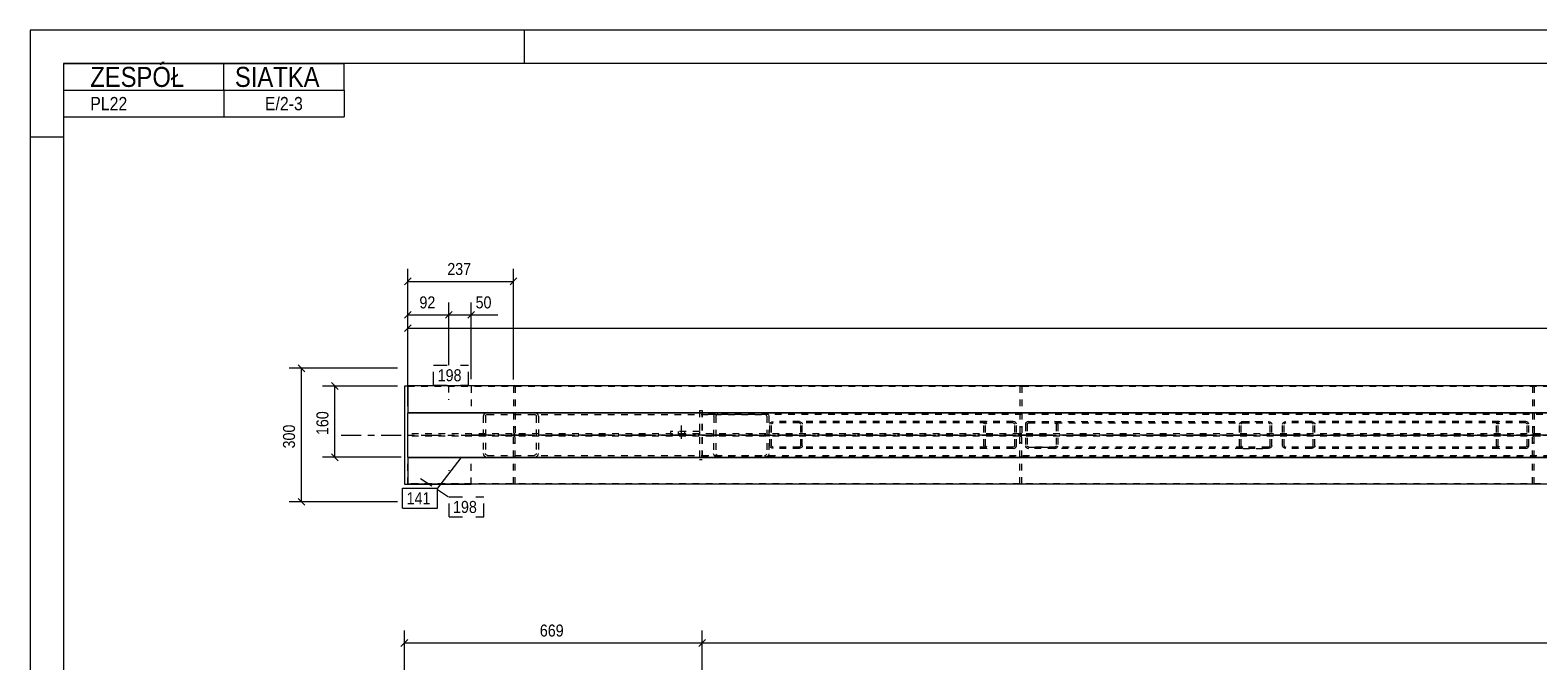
# Model space of a CAD drawing. Header units: millimetres. Extents: x 0 to 914, y 0 to 610.
# Tile 6 of 12: x 0 to 226, y 516 to 610. Entities that reach past the tile are written whole.
import ezdxf

# ---------------------------------------------------------------- set-up
doc = ezdxf.new("R2010")
doc.units = ezdxf.units.MM
for name, pattern in [('XKITLINE00', [0]), ('XKITLINE01', [4, 1, -1, 1, -1]), ('XKITLINE02', [4, 2, -2]), ('XKITLINE03', [6, 3, -1, 1, -1])]:
    doc.linetypes.add(name, pattern=pattern)
for name, color, linetype, lineweight in [('Arkusz rysunku', 3, 'Continuous', 0), ('Element', 2, 'Continuous', 0), ('Inny typ obiektu', 7, 'Continuous', 0), ('Wymiar', 4, 'Continuous', 0), ('Znak elementu', 2, 'Continuous', 0), ('Śruba', 3, 'Continuous', 0)]:
    doc.layers.add(name, color=color, linetype=linetype, lineweight=lineweight)
doc.styles.add('ARIAL', font='ARIAL.TTF')

msp = doc.modelspace()

# ---------------------------------------------------------------- linework, layer by layer
at = {"layer": 'Arkusz rysunku', "linetype": 'XKITLINE00', "lineweight": 0}
for p, q in [((914, 610), (0, 610)), ((0, 610), (0, 0)), ((74, 605), (74, 610)), ((909, 605), (5, 605)), ((5, 605), (5, 5)), ((5, 594), (0, 594))]:
    msp.add_line(p, q, dxfattribs=at)
at = {"layer": 'Element', "linetype": 'XKITLINE00', "lineweight": 0}
for p, q in [((56.56, 556.71), (56.03, 556.71)), ((56.03, 556.71), (56.03, 542.04)), ((66.03, 556.73), (56.56, 556.73)), ((56.56, 556.73), (56.56, 556.72)), ((854.16, 556.72), (56.56, 556.72)), ((56.56, 556.72), (56.56, 552.71)), ((66.03, 556.73), (66.03, 556.72)), ((56.56, 552.72), (430.5, 552.72)), ((56.56, 546.04), (56.56, 552.71)), ((430.5, 552.71), (56.56, 552.71)), ((56.56, 552.71), (56.56, 552.71)), ((68.39, 552.71), (68.39, 552.71)), ((75.56, 552.71), (75.56, 552.71)), ((109.99, 552.71), (109.99, 552.71)), ((56.56, 546.04), (429.5, 546.04)), ((56.56, 546.04), (56.56, 546.03)), ((56.56, 546.04), (56.56, 546.04)), ((56.56, 546.03), (429.5, 546.03)), ((56.56, 546.03), (56.56, 542.04)), ((56.03, 542.04), (56.56, 542.04)), ((854.16, 542.04), (56.56, 542.04)), ((56.56, 542.03), (56.56, 542.04)), ((56.56, 542.03), (66.03, 542.03)), ((66.03, 542.03), (66.03, 542.04))]:
    msp.add_line(p, q, dxfattribs=at)
at = {"layer": 'Element', "linetype": 'XKITLINE01', "lineweight": 0}
for p, q in [((56.56, 556.73), (56.56, 556.71)), ((56.56, 556.72), (56.56, 556.71)), ((56.56, 556.72), (56.56, 552.71)), ((56.56, 556.71), (56.56, 552.71)), ((56.56, 556.71), (854.16, 556.71)), ((56.56, 556.71), (66.03, 556.71)), ((66.03, 556.71), (66.03, 556.73)), ((66.03, 556.72), (66.03, 552.72)), ((72.37, 556.71), (72.37, 549.54)), ((72.37, 556.71), (72.63, 556.71)), ((72.63, 556.71), (72.63, 549.54)), ((148.21, 556.71), (148.21, 549.54)), ((148.21, 556.71), (148.47, 556.71)), ((148.47, 556.71), (148.47, 549.54)), ((224.96, 556.71), (224.96, 549.54)), ((224.96, 556.71), (225.23, 556.71)), ((225.23, 556.71), (225.23, 549.54)), ((56.56, 552.73), (66.03, 552.73)), ((56.56, 542.04), (56.56, 552.71)), ((430.5, 552.71), (56.56, 552.71)), ((56.56, 552.71), (56.56, 552.71)), ((56.56, 552.71), (56.56, 552.71)), ((56.56, 552.71), (66.03, 552.71)), ((66.03, 552.73), (66.03, 552.71)), ((66.03, 552.71), (66.03, 552.72)), ((67.89, 552.4), (67.84, 552.2)), ((67.84, 552.2), (67.84, 546.6)), ((68.17, 552.2), (68.2, 552.3)), ((68.17, 552.2), (68.17, 546.6)), ((68.2, 552.3), (68.27, 552.38)), ((68.39, 552.71), (68.25, 552.69)), ((68.27, 552.38), (68.38, 552.44)), ((68.38, 552.44), (68.5, 552.46)), ((68.5, 552.73), (68.39, 552.71)), ((68.5, 552.73), (109.97, 552.71)), ((68.5, 552.46), (109.97, 552.45)), ((72.37, 552.71), (72.63, 552.71)), ((72.63, 552.71), (72.37, 552.71)), ((75.56, 552.71), (75.46, 552.73)), ((75.46, 552.46), (75.59, 552.44)), ((75.71, 552.69), (75.56, 552.71)), ((75.59, 552.44), (75.69, 552.38)), ((75.69, 552.38), (75.76, 552.29)), ((75.76, 552.29), (75.79, 552.19)), ((75.79, 552.19), (75.79, 546.59)), ((76.12, 552.19), (76.07, 552.4)), ((76.12, 552.19), (76.12, 546.59)), ((100.22, 553.05), (100.62, 553.05)), ((100.22, 553.05), (100.22, 545.71)), ((100.62, 553.05), (100.62, 545.71)), ((100.62, 546.05), (100.62, 552.71)), ((430.5, 552.71), (100.62, 552.71)), ((430.5, 552.45), (100.62, 552.45)), ((102.35, 552.18), (102.34, 546.58)), ((102.35, 552.18), (102.4, 552.39)), ((102.7, 552.28), (102.68, 552.18)), ((102.68, 552.18), (102.68, 546.58)), ((102.78, 552.37), (102.7, 552.28)), ((102.76, 552.68), (103.01, 552.72)), ((102.88, 552.43), (102.78, 552.37)), ((103.01, 552.45), (102.88, 552.43)), ((109.97, 552.71), (109.99, 552.71)), ((110.09, 552.43), (109.97, 552.45)), ((109.99, 552.71), (110.22, 552.67)), ((110.2, 552.37), (110.09, 552.43)), ((110.27, 552.28), (110.2, 552.37)), ((110.3, 552.18), (110.27, 552.28)), ((110.3, 552.18), (110.29, 546.58)), ((110.58, 552.38), (110.63, 552.18)), ((110.63, 552.18), (110.63, 546.58)), ((110.77, 550.98), (110.81, 551.13)), ((110.77, 547.78), (110.77, 550.98)), ((110.81, 551.13), (110.92, 551.26)), ((110.92, 551.26), (111.07, 551.35)), ((111.03, 551.06), (111.02, 550.98)), ((111.02, 547.78), (111.02, 550.98)), ((111.09, 551.12), (111.03, 551.06)), ((111.07, 551.35), (111.26, 551.38)), ((111.17, 551.16), (111.09, 551.12)), ((111.26, 551.18), (111.17, 551.16)), ((147.18, 551.38), (111.26, 551.38)), ((147.18, 551.18), (111.26, 551.18)), ((115.14, 551.38), (115.32, 551.35)), ((115.23, 551.16), (115.14, 551.18)), ((115.31, 551.12), (115.23, 551.16)), ((115.36, 551.06), (115.31, 551.12)), ((115.32, 551.35), (115.48, 551.26)), ((115.38, 550.98), (115.36, 551.06)), ((115.38, 547.78), (115.38, 550.98)), ((115.48, 551.26), (115.58, 551.13)), ((115.58, 551.13), (115.62, 550.98)), ((115.62, 547.78), (115.62, 550.98)), ((142.86, 551.13), (142.82, 550.98)), ((142.82, 547.78), (142.82, 550.98)), ((142.96, 551.26), (142.86, 551.13)), ((143.12, 551.35), (142.96, 551.26)), ((143.06, 550.98), (143.08, 551.06)), ((143.06, 547.78), (143.06, 550.98)), ((143.08, 551.06), (143.13, 551.12)), ((143.3, 551.38), (143.12, 551.35)), ((143.13, 551.12), (143.21, 551.16)), ((143.21, 551.16), (143.3, 551.18)), ((147.37, 551.35), (147.18, 551.38)), ((147.18, 551.18), (147.28, 551.16)), ((147.28, 551.16), (147.35, 551.12)), ((147.35, 551.12), (147.41, 551.06)), ((147.53, 551.26), (147.37, 551.35)), ((147.41, 551.06), (147.42, 550.98)), ((147.42, 547.78), (147.42, 550.98)), ((147.63, 551.13), (147.53, 551.26)), ((147.67, 550.98), (147.63, 551.13)), ((147.67, 547.78), (147.67, 550.98)), ((148.47, 552.71), (148.21, 552.71)), ((148.47, 552.71), (148.21, 552.71)), ((149.06, 551.13), (149.02, 550.98)), ((149.02, 550.98), (149.02, 547.78)), ((149.17, 551.26), (149.06, 551.13)), ((149.32, 551.35), (149.17, 551.26)), ((149.27, 550.98), (149.28, 551.06)), ((149.27, 550.98), (149.27, 547.78)), ((149.28, 551.06), (149.34, 551.12)), ((149.51, 551.38), (149.32, 551.35)), ((149.34, 551.12), (149.42, 551.17)), ((149.42, 551.17), (149.51, 551.18)), ((149.51, 551.38), (153.39, 551.38)), ((149.51, 551.18), (181.56, 551.18)), ((149.51, 551.18), (153.39, 551.18)), ((153.39, 551.38), (185.43, 551.38)), ((153.57, 551.35), (153.39, 551.38)), ((153.39, 551.18), (153.48, 551.17)), ((153.48, 551.17), (153.56, 551.12)), ((153.56, 551.12), (153.61, 551.06)), ((153.73, 551.26), (153.57, 551.35)), ((153.61, 551.06), (153.63, 550.98)), ((153.63, 550.98), (153.63, 547.78)), ((153.83, 551.13), (153.73, 551.26)), ((153.87, 550.98), (153.83, 551.13)), ((153.87, 550.98), (153.87, 547.78)), ((181.07, 550.98), (181.11, 551.13)), ((181.07, 547.78), (181.07, 550.98)), ((181.11, 551.13), (181.21, 551.26)), ((181.21, 551.26), (181.37, 551.35)), ((181.33, 551.06), (181.31, 550.98)), ((181.31, 547.78), (181.31, 550.98)), ((181.38, 551.12), (181.33, 551.06)), ((181.37, 551.35), (181.56, 551.38)), ((181.46, 551.16), (181.38, 551.12)), ((181.56, 551.18), (181.46, 551.16)), ((181.56, 551.38), (185.43, 551.38)), ((181.56, 551.18), (185.43, 551.18)), ((185.43, 551.38), (185.62, 551.35)), ((185.53, 551.16), (185.43, 551.18)), ((185.6, 551.12), (185.53, 551.16)), ((185.66, 551.06), (185.6, 551.12)), ((185.62, 551.35), (185.78, 551.26)), ((185.68, 550.98), (185.66, 551.06)), ((185.68, 547.78), (185.68, 550.98)), ((185.78, 551.26), (185.88, 551.13)), ((185.88, 551.13), (185.92, 550.98)), ((185.92, 547.78), (185.92, 550.98)), ((187.53, 550.98), (187.56, 551.13)), ((187.53, 547.78), (187.53, 550.98)), ((187.56, 551.13), (187.67, 551.26)), ((187.67, 551.26), (187.83, 551.35)), ((187.79, 551.06), (187.77, 550.98)), ((187.77, 547.78), (187.77, 550.98)), ((187.84, 551.12), (187.79, 551.06)), ((187.83, 551.35), (188.01, 551.38)), ((187.92, 551.16), (187.84, 551.12)), ((188.01, 551.18), (187.92, 551.16)), ((223.94, 551.38), (188.01, 551.38)), ((223.94, 551.18), (188.01, 551.18)), ((191.89, 551.38), (192.08, 551.35)), ((191.98, 551.16), (191.89, 551.18)), ((192.06, 551.12), (191.98, 551.16)), ((192.11, 551.06), (192.06, 551.12)), ((192.08, 551.35), (192.23, 551.26)), ((192.13, 550.98), (192.11, 551.06)), ((192.13, 547.78), (192.13, 550.98)), ((192.23, 551.26), (192.34, 551.13)), ((192.34, 551.13), (192.38, 550.98)), ((192.38, 547.78), (192.38, 550.98)), ((219.61, 551.13), (219.57, 550.98)), ((219.57, 547.78), (219.57, 550.98)), ((219.72, 551.26), (219.61, 551.13)), ((219.87, 551.35), (219.72, 551.26)), ((219.82, 550.98), (219.84, 551.06)), ((219.82, 547.78), (219.82, 550.98)), ((219.84, 551.06), (219.89, 551.12)), ((220.06, 551.38), (219.87, 551.35)), ((219.89, 551.12), (219.97, 551.16)), ((219.97, 551.16), (220.06, 551.18)), ((224.12, 551.35), (223.94, 551.38)), ((223.94, 551.18), (224.03, 551.16)), ((224.03, 551.16), (224.11, 551.12)), ((224.11, 551.12), (224.16, 551.06)), ((224.28, 551.26), (224.12, 551.35)), ((224.16, 551.06), (224.18, 550.98)), ((224.18, 547.78), (224.18, 550.98)), ((224.38, 551.13), (224.28, 551.26)), ((224.42, 550.98), (224.38, 551.13)), ((224.42, 547.78), (224.42, 550.98)), ((225.23, 552.71), (224.96, 552.71)), ((225.23, 552.71), (224.96, 552.71)), ((854.16, 549.54), (56.56, 549.54)), ((854.16, 549.21), (56.56, 549.21)), ((72.37, 550.54), (72.63, 550.54)), ((72.63, 549.54), (72.37, 549.54)), ((72.37, 542.05), (72.37, 549.21)), ((72.37, 549.21), (72.63, 549.21)), ((72.63, 542.05), (72.63, 549.21)), ((100.22, 549.91), (95.89, 549.91)), ((95.89, 549.91), (95.89, 549.51)), ((100.22, 549.51), (95.89, 549.51)), ((100.22, 549.91), (100.22, 549.51)), ((148.47, 550.54), (148.21, 550.54)), ((148.47, 549.54), (148.21, 549.54)), ((148.21, 542.05), (148.21, 549.21)), ((148.21, 549.21), (148.47, 549.21)), ((148.47, 542.05), (148.47, 549.21)), ((225.23, 550.54), (224.96, 550.54)), ((225.23, 549.54), (224.96, 549.54)), ((224.96, 542.05), (224.96, 549.21)), ((224.96, 549.21), (225.23, 549.21)), ((225.23, 542.05), (225.23, 549.21)), ((67.84, 546.6), (67.89, 546.39)), ((68.19, 546.49), (68.17, 546.6)), ((68.27, 546.41), (68.19, 546.49)), ((68.37, 546.35), (68.27, 546.41)), ((68.5, 546.33), (68.37, 546.35)), ((72.37, 548.21), (72.63, 548.21)), ((75.58, 546.35), (75.46, 546.33)), ((75.69, 546.4), (75.58, 546.35)), ((75.76, 546.49), (75.69, 546.4)), ((75.79, 546.59), (75.76, 546.49)), ((76.07, 546.39), (76.12, 546.59)), ((102.4, 546.38), (102.34, 546.58)), ((102.68, 546.58), (102.7, 546.48)), ((102.7, 546.48), (102.77, 546.39)), ((102.77, 546.39), (102.88, 546.34)), ((102.88, 546.34), (103.01, 546.32)), ((109.96, 546.31), (110.09, 546.33)), ((110.09, 546.33), (110.2, 546.39)), ((110.2, 546.39), (110.27, 546.48)), ((110.27, 546.48), (110.29, 546.58)), ((110.63, 546.58), (110.58, 546.38)), ((110.81, 547.63), (110.77, 547.78)), ((110.92, 547.5), (110.81, 547.63)), ((111.07, 547.41), (110.92, 547.5)), ((111.02, 547.78), (111.03, 547.7)), ((111.03, 547.7), (111.09, 547.64)), ((111.26, 547.38), (111.07, 547.41)), ((111.09, 547.64), (111.17, 547.6)), ((111.17, 547.6), (111.26, 547.58)), ((147.18, 547.58), (111.26, 547.58)), ((147.18, 547.38), (111.26, 547.38)), ((115.14, 547.58), (115.23, 547.6)), ((115.32, 547.41), (115.14, 547.38)), ((115.23, 547.6), (115.31, 547.64)), ((115.31, 547.64), (115.36, 547.7)), ((115.48, 547.5), (115.32, 547.41)), ((115.36, 547.7), (115.38, 547.78)), ((115.58, 547.63), (115.48, 547.5)), ((115.62, 547.78), (115.58, 547.63)), ((142.82, 547.78), (142.86, 547.63)), ((142.86, 547.63), (142.96, 547.5)), ((142.96, 547.5), (143.12, 547.41)), ((143.08, 547.7), (143.06, 547.78)), ((143.13, 547.64), (143.08, 547.7)), ((143.12, 547.41), (143.3, 547.38)), ((143.21, 547.6), (143.13, 547.64)), ((143.3, 547.58), (143.21, 547.6)), ((147.28, 547.6), (147.18, 547.58)), ((147.18, 547.38), (147.37, 547.41)), ((147.35, 547.64), (147.28, 547.6)), ((147.41, 547.7), (147.35, 547.64)), ((147.37, 547.41), (147.53, 547.5)), ((147.42, 547.78), (147.41, 547.7)), ((147.53, 547.5), (147.63, 547.63)), ((147.63, 547.63), (147.67, 547.78)), ((148.47, 548.21), (148.21, 548.21)), ((149.02, 547.78), (149.06, 547.63)), ((149.06, 547.63), (149.17, 547.5)), ((149.17, 547.5), (149.32, 547.41)), ((149.28, 547.7), (149.27, 547.78)), ((149.34, 547.64), (149.28, 547.7)), ((149.32, 547.41), (149.51, 547.38)), ((149.42, 547.6), (149.34, 547.64)), ((149.51, 547.58), (149.42, 547.6)), ((181.56, 547.58), (149.51, 547.58)), ((149.51, 547.58), (153.39, 547.58)), ((153.39, 547.38), (149.51, 547.38)), ((153.48, 547.6), (153.39, 547.58)), ((153.39, 547.38), (153.57, 547.41)), ((185.43, 547.38), (153.39, 547.38)), ((153.56, 547.64), (153.48, 547.6)), ((153.61, 547.7), (153.56, 547.64)), ((153.57, 547.41), (153.73, 547.5)), ((153.63, 547.78), (153.61, 547.7)), ((153.73, 547.5), (153.83, 547.63)), ((153.83, 547.63), (153.87, 547.78)), ((181.11, 547.63), (181.07, 547.78)), ((181.21, 547.5), (181.11, 547.63)), ((181.37, 547.41), (181.21, 547.5)), ((181.31, 547.78), (181.33, 547.7)), ((181.33, 547.7), (181.38, 547.64)), ((181.56, 547.38), (181.37, 547.41)), ((181.38, 547.64), (181.46, 547.6)), ((181.46, 547.6), (181.56, 547.58)), ((185.43, 547.58), (181.56, 547.58)), ((181.56, 547.38), (185.43, 547.38)), ((185.43, 547.58), (185.53, 547.6)), ((185.62, 547.41), (185.43, 547.38)), ((185.53, 547.6), (185.6, 547.64)), ((185.6, 547.64), (185.66, 547.7)), ((185.78, 547.5), (185.62, 547.41)), ((185.66, 547.7), (185.68, 547.78)), ((185.88, 547.63), (185.78, 547.5)), ((185.92, 547.78), (185.88, 547.63)), ((187.56, 547.63), (187.53, 547.78)), ((187.67, 547.5), (187.56, 547.63)), ((187.83, 547.41), (187.67, 547.5)), ((187.77, 547.78), (187.79, 547.7)), ((187.79, 547.7), (187.84, 547.64)), ((188.01, 547.38), (187.83, 547.41)), ((187.84, 547.64), (187.92, 547.6)), ((187.92, 547.6), (188.01, 547.58)), ((223.94, 547.58), (188.01, 547.58)), ((223.94, 547.38), (188.01, 547.38)), ((191.89, 547.58), (191.98, 547.6)), ((192.08, 547.41), (191.89, 547.38)), ((191.98, 547.6), (192.06, 547.64)), ((192.06, 547.64), (192.11, 547.7)), ((192.23, 547.5), (192.08, 547.41)), ((192.11, 547.7), (192.13, 547.78)), ((192.34, 547.63), (192.23, 547.5)), ((192.38, 547.78), (192.34, 547.63)), ((219.57, 547.78), (219.61, 547.63)), ((219.61, 547.63), (219.72, 547.5)), ((219.72, 547.5), (219.87, 547.41)), ((219.84, 547.7), (219.82, 547.78)), ((219.89, 547.64), (219.84, 547.7)), ((219.87, 547.41), (220.06, 547.38)), ((219.97, 547.6), (219.89, 547.64)), ((220.06, 547.58), (219.97, 547.6)), ((224.03, 547.6), (223.94, 547.58)), ((223.94, 547.38), (224.12, 547.41)), ((224.11, 547.64), (224.03, 547.6)), ((224.16, 547.7), (224.11, 547.64)), ((224.12, 547.41), (224.28, 547.5)), ((224.18, 547.78), (224.16, 547.7)), ((224.28, 547.5), (224.38, 547.63)), ((224.38, 547.63), (224.42, 547.78)), ((225.23, 548.21), (224.96, 548.21)), ((56.56, 546.05), (66.03, 546.05)), ((56.56, 546.05), (56.56, 542.04)), ((56.56, 546.04), (429.5, 546.04)), ((56.56, 546.04), (56.56, 546.04)), ((56.56, 546.04), (56.56, 546.04)), ((56.56, 546.02), (66.03, 546.02)), ((66.03, 542.04), (66.03, 546.05)), ((68.25, 546.1), (68.5, 546.06)), ((68.5, 546.33), (109.96, 546.31)), ((68.5, 546.06), (109.96, 546.05)), ((72.37, 546.04), (72.63, 546.04)), ((72.63, 546.04), (72.37, 546.04)), ((75.46, 546.06), (75.71, 546.1)), ((100.22, 545.71), (100.62, 545.71)), ((100.62, 546.31), (429.5, 546.31)), ((429.5, 546.05), (100.62, 546.05)), ((103.01, 546.05), (102.75, 546.09)), ((110.22, 546.09), (109.96, 546.05)), ((148.47, 546.04), (148.21, 546.04)), ((148.47, 546.04), (148.21, 546.04)), ((225.23, 546.04), (224.96, 546.04)), ((225.23, 546.04), (224.96, 546.04)), ((854.16, 542.05), (56.56, 542.05)), ((56.56, 542.05), (56.56, 542.04)), ((66.03, 542.05), (56.56, 542.05)), ((56.56, 542.05), (56.56, 542.03)), ((66.03, 542.05), (66.03, 542.03)), ((72.37, 542.05), (72.63, 542.05)), ((148.21, 542.05), (148.47, 542.05)), ((224.96, 542.05), (225.23, 542.05))]:
    msp.add_line(p, q, dxfattribs=at)
at = {"layer": 'Element', "linetype": 'XKITLINE03', "lineweight": 0}
for p, q in [((46.56, 549.38), (862.5, 549.38)), ((66.05, 549.4), (112.42, 549.38)), ((90.62, 549.38), (820.1, 549.38)), ((150.89, 549.38), (107.55, 549.38)), ((189.14, 549.38), (145.8, 549.38)), ((227.65, 549.38), (184.3, 549.38)), ((265.9, 549.38), (222.55, 549.38))]:
    msp.add_line(p, q, dxfattribs=at)
at = {"layer": 'Element', "linetype": 'XKITLINE01', "lineweight": 0}
for centre, start, end in [((68.43, 552.1), 106.7832, 150.8457), ((75.53, 552.1), 29.1124, 73.1748), ((102.93, 552.09), 106.7832, 150.8457), ((110.04, 552.09), 29.1124, 73.1748), ((68.42, 546.69), 209.1124, 253.1748), ((75.53, 546.69), 286.7832, 330.8457), ((102.93, 546.68), 209.1124, 253.1748), ((110.04, 546.67), 286.7832, 330.8457)]:
    msp.add_arc(centre, 0.614, start, end, dxfattribs=at)
at = {"layer": 'Inny typ obiektu', "linetype": 'XKITLINE00', "lineweight": 0}
for p, q in [((5, 605), (47, 605)), ((5, 605), (5, 601)), ((29, 601), (29, 605)), ((47, 601), (47, 605)), ((5, 601), (47, 601)), ((5, 601), (5, 597)), ((29, 601), (29, 597)), ((47, 601), (47, 597)), ((5, 597), (47, 597))]:
    msp.add_line(p, q, dxfattribs=at)
at = {"layer": 'Wymiar', "linetype": 'XKITLINE00', "lineweight": 0}
for p, q in [((56.56, 557.72), (56.56, 574.24)), ((72.37, 557.71), (72.37, 574.24)), ((57.07, 572.89), (56.05, 571.87)), ((56.56, 572.38), (72.37, 572.38)), ((72.87, 572.89), (71.86, 571.87)), ((56.56, 557.73), (56.56, 569.24)), ((62.69, 559.83), (62.69, 569.24)), ((62.69, 559.83), (62.69, 569.24)), ((66.03, 557.73), (66.03, 569.24)), ((57.07, 567.89), (56.05, 566.87)), ((56.56, 567.38), (62.69, 567.38)), ((56.56, 553.71), (56.56, 567.24)), ((63.2, 567.89), (62.19, 566.87)), ((63.2, 567.89), (62.19, 566.87)), ((62.69, 567.38), (66.03, 567.38)), ((66.54, 567.89), (65.52, 566.87)), ((66.03, 567.38), (70.05, 567.38)), ((66.03, 567.38), (70.05, 567.38)), ((57.07, 565.89), (56.05, 564.87)), ((56.56, 565.38), (455.49, 565.38)), ((40.11, 559.88), (41.13, 558.86)), ((55.03, 559.37), (38.76, 559.37)), ((40.62, 539.38), (40.62, 559.37)), ((55.03, 556.71), (43.76, 556.71)), ((45.11, 557.22), (46.13, 556.2)), ((45.62, 546.04), (45.62, 556.71)), ((62.69, 555.75), (62.69, 556.83)), ((62.69, 555.75), (62.69, 556.83)), ((45.11, 546.55), (46.13, 545.53)), ((55.56, 546.04), (43.76, 546.04)), ((40.11, 539.89), (41.13, 538.87)), ((55.03, 539.38), (38.76, 539.38)), ((56.03, 497.22), (56.03, 520.1)), ((100.62, 421.58), (100.62, 520.1)), ((100.62, 421.58), (100.62, 520.1)), ((56.54, 518.75), (55.52, 517.73)), ((56.03, 518.24), (100.62, 518.24)), ((101.13, 518.75), (100.11, 517.73)), ((101.13, 518.75), (100.11, 517.73)), ((100.62, 518.24), (810.1, 518.24))]:
    msp.add_line(p, q, dxfattribs=at)
at = {"layer": 'Znak elementu', "linetype": 'XKITLINE02', "lineweight": 0}
for p, q in [((60.42, 559.83), (65.63, 559.83)), ((60.42, 556.83), (60.42, 559.83)), ((65.63, 556.83), (65.63, 559.83)), ((60.42, 556.83), (65.63, 556.83)), ((58.47, 542.85), (60.7, 541.41)), ((60.98, 541.23), (62.72, 540.11)), ((62.72, 540.11), (67.92, 540.11)), ((62.72, 537.11), (62.72, 540.11)), ((67.92, 537.11), (67.92, 540.11)), ((62.72, 537.11), (67.92, 537.11))]:
    msp.add_line(p, q, dxfattribs=at)
at = {"layer": 'Znak elementu', "linetype": 'XKITLINE00', "lineweight": 0}
for p, q in [((64.48, 545.97), (60.98, 541.41)), ((55.77, 541.41), (60.98, 541.41)), ((55.77, 538.41), (55.77, 541.41)), ((60.98, 538.41), (60.98, 541.41)), ((55.77, 538.41), (60.98, 538.41))]:
    msp.add_line(p, q, dxfattribs=at)
at = {"layer": 'Śruba', "linetype": 'XKITLINE02', "lineweight": 0}
for p, q in [((62.69, 554.65), (62.69, 554.75)), ((97.09, 549.51), (97.09, 549.91)), ((97.55, 548.81), (97.55, 550.81)), ((98.02, 549.51), (98.02, 549.91)), ((62.69, 544.1), (62.69, 544.01))]:
    msp.add_line(p, q, dxfattribs=at)

# ---------------------------------------------------------------- texts
at = {"layer": 'Inny typ obiektu', "style": 'ARIAL', "width": 0.85}
for s, height, p in [('ZESPÓŁ', 3, (9, 601.5)), ('SIATKA', 3, (30.66, 601.5)), ('PL22', 2, (9, 598)), ('E/2-3', 2, (35.15, 598))]:
    msp.add_text(s, height=height, dxfattribs=at).set_placement(p)
at = {"layer": 'Wymiar', "style": 'ARIAL', "width": 0.85}
for s, p in [('237', (62.46, 573.34)), ('92', (58.29, 568.34)), ('50', (66.7, 568.34)), ('669', (76.32, 519.2))]:
    msp.add_text(s, height=1.8, dxfattribs=at).set_placement(p)
for s, p in [('160', (44.66, 549.37)), ('300', (39.66, 547.37))]:
    msp.add_text(s, height=1.8, rotation=90.0002, dxfattribs=at).set_placement(p)
at = {"layer": 'Znak elementu', "style": 'ARIAL', "width": 0.85}
for s, p in [('198', (61.02, 557.43)), ('141', (56.37, 539.01)), ('198', (63.32, 537.71))]:
    msp.add_text(s, height=1.8, dxfattribs=at).set_placement(p)

doc.saveas('drawing.dxf')
